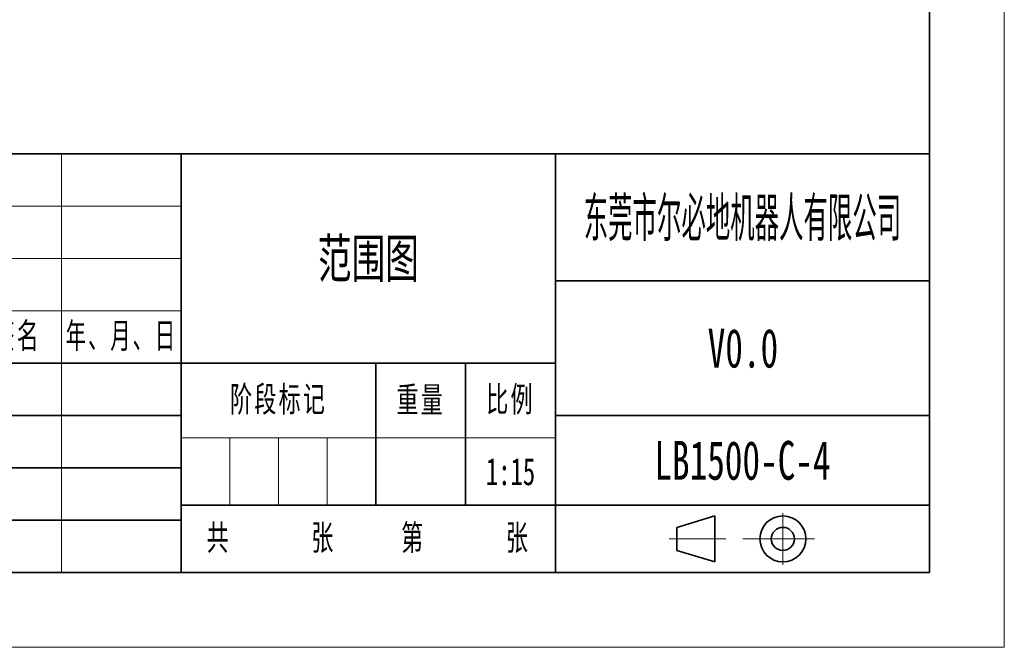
# Model space of a CAD drawing. Header units: millimetres. Extents: x -2477 to 2632, y -1575 to 1890.
# Tile 8 of 9: x 252 to 2423, y -1575 to -190. Entities that reach past the tile are written whole.
import ezdxf
from ezdxf.enums import TextEntityAlignment as Align

# ---------------------------------------------------------------- set-up
doc = ezdxf.new("R2010")
doc.units = ezdxf.units.MM
doc.linetypes.add('点画线', pattern=[18, 12, -2, 2, -2])
doc.layers.get('0').update_dxf_attribs({"lineweight": 35})
for name, color, linetype, lineweight in [('中心线层', 1, '点画线', 18), ('尺寸线层', 3, 'Continuous', 18), ('粗实线层', 7, 'Continuous', 35), ('细实线层', 7, 'Continuous', 18)]:
    doc.layers.add(name, color=color, linetype=linetype, lineweight=lineweight)
doc.styles.add('标准', font='txt', dxfattribs={"width": 0.667})

# ---------------------------------------------------------------- blocks, each defined once
blk = doc.blocks.new('*X26')
at = {"layer": '粗实线层'}
for p, q in [((138.5, -95), (138.5, 95)), ((-138.5, -95), (138.5, -95))]:
    blk.add_line(p, q, dxfattribs=at)
at = {"layer": '细实线层'}
for p, q in [((148.5, -105), (148.5, 105)), ((-148.5, -105), (148.5, -105))]:
    blk.add_line(p, q, dxfattribs=at)
blk = doc.blocks.new('*X27')
for p, q in [((-33.77, 6.04), (-28.68, 7.57)), ((-28.68, 1.43), (-28.68, 7.57)), ((-33.77, 2.96), (-33.77, 6.04)), ((-33.77, 2.96), (-28.68, 1.43))]:
    blk.add_line(p, q)
for radius in [3.07, 1.54]:
    blk.add_circle((-19.6, 4.5), radius)
at = {"layer": '中心线层'}
for p, q in [((-19.6, 1.04), (-19.6, 7.96)), ((-27.21, 4.5), (-34.79, 4.5)), ((-16.53, 4.5), (-24.97, 4.5)), ((-23.82, 4.5), (-15.37, 4.5))]:
    blk.add_line(p, q, dxfattribs=at)
at = {"layer": '粗实线层'}
for p, q in [((0, 56), (-180, 56)), ((-100, 56), (-100, 0)), ((-50, 56), (-50, 0)), ((0, 0), (0, 56)), ((0, 39), (-50, 39)), ((-50, 28), (-180, 28)), ((-74, 28), (-74, 9)), ((-62, 28), (-62, 9)), ((-100, 21), (-180, 21)), ((0, 21), (-50, 21)), ((-100, 14), (-180, 14)), ((0, 9), (-100, 9)), ((-100, 7), (-180, 7)), ((0, 0), (-180, 0))]:
    blk.add_line(p, q, dxfattribs=at)
at = {"layer": '细实线层'}
for p, q in [((-116, 56), (-116, 0)), ((-100, 49), (-180, 49)), ((-100, 42), (-180, 42)), ((-100, 35), (-180, 35)), ((-50, 18), (-100, 18)), ((-93.5, 18), (-93.5, 9)), ((-87, 18), (-87, 9)), ((-80.5, 18), (-80.5, 9))]:
    blk.add_line(p, q, dxfattribs=at)
at = {"layer": '尺寸线层', "attachment_point": 5, "line_spacing_factor": 0.99982, "style": '标准'}
for s, insert, char_height, width in [('\\T1.1;签名', (-122, 31.5), 3.403, 22), ('\\T1.1;{\\W0.612634;年、月、日}', (-108, 31.5), 3.4028, 30), ('\\T1.1;阶段标记', (-87, 23), 3.403, 50), ('\\T1.1;重量', (-68, 23), 3.403, 22), ('\\T1.1;比例', (-56, 23), 3.403, 22), ('\\T1.1;共', (-95, 4.5), 3.403, 8), ('\\T1.1;张', (-81, 4.5), 3.403, 8), ('\\T1.1;第', (-69, 4.5), 3.403, 8), ('\\T1.1;张', (-55, 4.5), 3.403, 8)]:
    blk.add_mtext(s, dxfattribs=dict(at, insert=insert, char_height=char_height, width=width))
at = {"layer": '尺寸线层', "style": '标准'}
for tag, height, width, p in [('标记C', 3.63, 0.664996, (-175, 52.5)), ('处数C', 3.63, 0.664996, (-165, 52.5)), ('分区C', 3.63, 0.667, (-152, 52.5)), ('更改文件号C', 3.63, 0.498314, (-136, 52.5)), ('更改签名C', 3.63, 0.447537, (-122, 52.5)), ('更改日期C', 3.63, 0.610278, (-108, 52.5)), ('单位名称', 5.19, 0.667, (-25, 47.5)), ('标记B', 3.63, 0.664996, (-175, 45.5)), ('处数B', 3.63, 0.664996, (-165, 45.5)), ('分区B', 3.63, 0.667, (-152, 45.5)), ('更改文件号B', 3.63, 0.498314, (-136, 45.5)), ('更改签名B', 3.63, 0.447537, (-122, 45.5)), ('更改日期B', 3.63, 0.610278, (-108, 45.5)), ('图纸名称', 5.19, 0.667, (-75, 42)), ('标记A', 3.63, 0.664996, (-175, 38.5)), ('处数A', 3.63, 0.664996, (-165, 38.5)), ('更改文件号A', 3.63, 0.498314, (-136, 38.5)), ('更改签名A', 3.63, 0.447537, (-122, 38.5)), ('更改日期A', 3.63, 0.610278, (-108, 38.5)), ('分区A', 3.63, 0.667, (-152, 38.5)), ('材料名称', 5.19, 0.667, (-24.93, 30)), ('设计', 3.63, 0.667, (-162, 24.5)), ('设计日期', 3.63, 0.667, (-148, 24.5)), ('标准化', 3.63, 0.667, (-122, 24.5)), ('标准化日期', 3.63, 0.554163, (-108, 24.5)), ('图纸编号', 5.19, 0.667, (-25, 15)), ('阶段标记S', 3.63, 0.223769, (-96.75, 13.5)), ('阶段标记A', 3.63, 0.223769, (-90.25, 13.5)), ('阶段标记B', 3.63, 0.223769, (-83.75, 13.5)), ('阶段标记C', 3.63, 0.223769, (-77.25, 13.5)), ('重量', 3.63, 0.667, (-68, 13.5)), ('图纸比例', 3.63, 0.510551, (-56, 13.5)), ('审核', 3.63, 0.667, (-162, 10.5)), ('审核日期', 3.63, 0.667, (-148, 10.5)), ('页数', 3.63, 0.667, (-88, 4.5)), ('页码', 3.63, 0.667, (-62, 4.5)), ('工艺', 3.63, 0.667, (-162, 3.5)), ('工艺日期', 3.63, 0.667, (-148, 3.5)), ('批准', 3.63, 0.667, (-122, 3.5)), ('批准日期', 3.63, 0.667, (-108, 3.5))]:
    blk.add_attdef(tag, text='', height=height, dxfattribs=dict(at, width=width)).set_placement(p, align=Align.MIDDLE_CENTER)

msp = doc.modelspace()

# ---------------------------------------------------------------- block references
at = {"layer": '粗实线层', "xscale": 16.5, "yscale": 16.5, "zscale": 16.5}
msp.add_blockref('*X26', (-27.064, 157.5), dxfattribs=at)
at = {"layer": '粗实线层'}
ref = msp.add_blockref('*X27', (2258.186, -1410), dxfattribs=dict(at, xscale=16.5, yscale=16.5, zscale=16.5))
ref.add_attrib('单位名称', '东莞市尔必地机器人有限公司', dxfattribs={"layer": '尺寸线层', "height": 85.64477, "style": '标准', "width": 0.483671}).set_placement((1845.686, -626.25), align=Align.MIDDLE_CENTER)
ref.add_attrib('图纸名称', '范围图', dxfattribs={"layer": '尺寸线层', "height": 85.6448, "style": '标准', "width": 0.667}).set_placement((1020.686, -717), align=Align.MIDDLE_CENTER)
ref.add_attrib('图纸编号', 'LB1500-C-4', dxfattribs={"layer": '尺寸线层', "height": 85.6448, "style": '标准', "width": 0.667}).set_placement((1845.686, -1162.5), align=Align.MIDDLE_CENTER)
ref.add_attrib('材料名称', 'V0.0', dxfattribs={"layer": '尺寸线层', "height": 85.6448, "style": '标准', "width": 0.667}).set_placement((1846.759, -915), align=Align.MIDDLE_CENTER)
ref.add_attrib('图纸比例', '1:15', dxfattribs={"layer": '尺寸线层', "height": 59.9513, "style": '标准', "width": 0.667}).set_placement((1334.186, -1187.25), align=Align.MIDDLE_CENTER)

doc.saveas('drawing.dxf')
